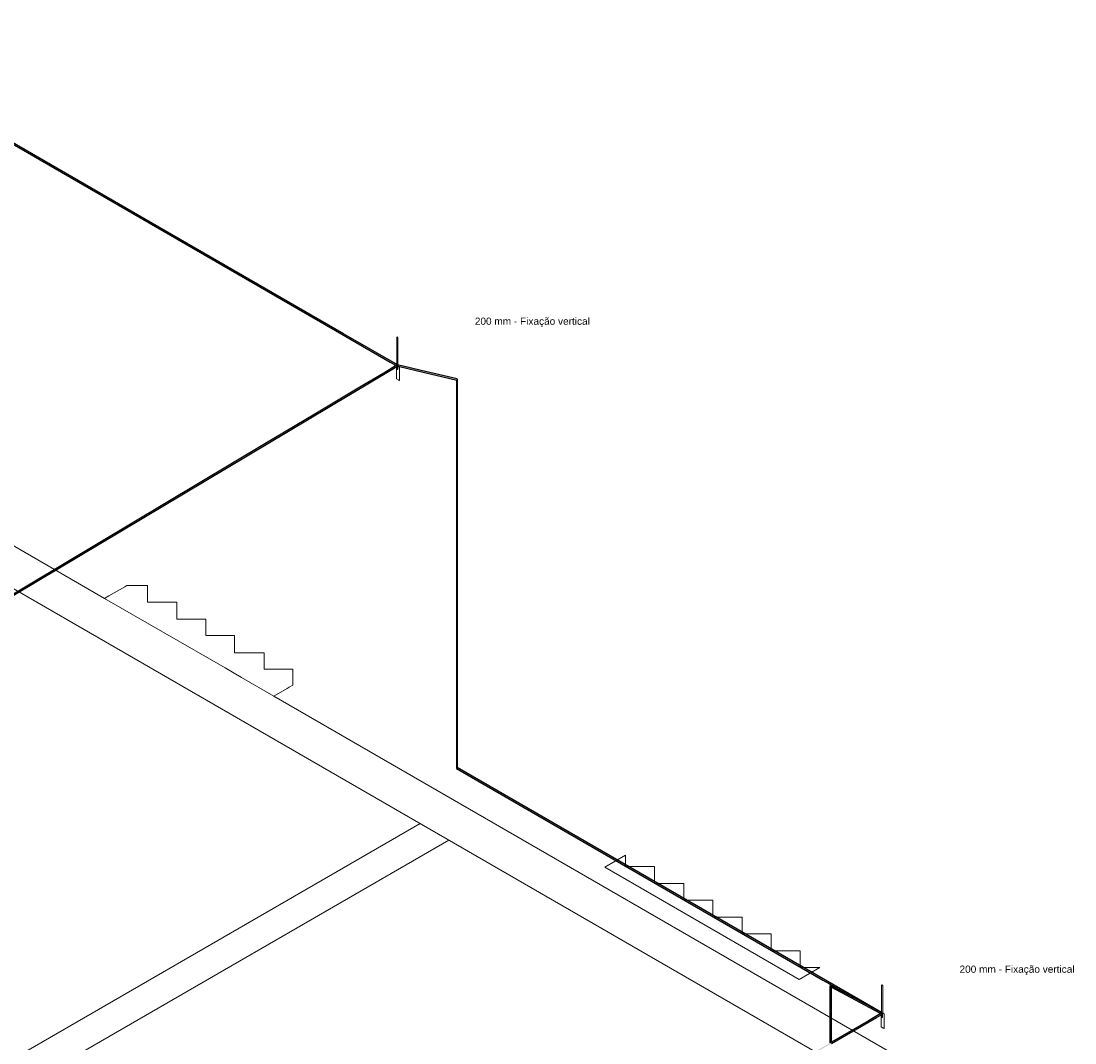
# Model space of a CAD drawing. Header units: millimetres. Extents: x 4477830 to 4478275, y -30323838 to -30323445.
# Tile 91 of 124: x 4478085 to 4478115, y -30323492 to -30323464. Entities that reach past the tile are written whole.
import ezdxf

# ---------------------------------------------------------------- set-up
doc = ezdxf.new("R2010")
doc.units = ezdxf.units.MM
doc.linetypes.add('NULL', pattern=[0])
for name, color, linetype, lineweight in [('IFC-Elemento construtivo genérico-Contorno', 253, 'Continuous', 5), ('Nível 1', 7, 'Continuous', 0), ('PR-Captor', 9, 'Continuous', 18), ('PR-Condutos', 150, 'Continuous', 25), ('Textos', 7, 'Continuous', 9)]:
    doc.layers.add(name, color=color, linetype=linetype, lineweight=lineweight)
doc.styles.add('ARIAL', font='arial.ttf')

msp = doc.modelspace()

# ---------------------------------------------------------------- hatches: boundary and pattern name
at = {"layer": 'PR-Condutos', "linetype": 'Continuous', "true_color": 0x105689}
for points in [[(4478079.27, -30323463.918), (4478084.329, -30323466.839), (4478079.978, -30323464.327), (4478091.9, -30323471.21), (4478089.53, -30323469.841), (4478094.296, -30323472.592), (4478094.513, -30323472.717), (4478094.512, -30323472.712), (4478089.534, -30323469.839), (4478094.301, -30323472.591), (4478094.51, -30323472.705), (4478094.529, -30323472.691), (4478089.558, -30323469.821), (4478094.337, -30323472.58), (4478094.529, -30323472.69), (4478084.343, -30323466.809), (4478079.703, -30323464.131), (4478079.671, -30323464.115), (4478079.703, -30323464.134), (4478080.168, -30323464.403), (4478084.342, -30323466.81), (4478080.168, -30323464.403), (4478079.671, -30323464.116), (4478079.703, -30323464.131), (4478079.283, -30323463.888), (4478079.27, -30323463.898), (4478079.267, -30323463.915), (4478084.329, -30323466.838), (4478079.671, -30323464.148), (4478079.267, -30323463.915)], [(4478079.873, -30323464.229), (4478084.343, -30323466.809), (4478094.338, -30323472.58), (4478084.343, -30323466.809)], [(4478084.798, -30323467.109), (4478084.375, -30323466.865), (4478089.53, -30323469.842)], [(4478089.53, -30323469.841), (4478091.9, -30323471.21), (4478094.515, -30323472.72), (4478094.513, -30323472.717)], [(4478094.301, -30323472.59), (4478094.512, -30323472.712), (4478094.513, -30323472.706)], [(4478094.337, -30323472.58), (4478094.529, -30323472.691), (4478094.533, -30323472.692)], [(4478095.803, -30323473.463), (4478095.826, -30323473.443), (4478094.524, -30323472.691), (4478094.513, -30323472.706), (4478094.515, -30323472.72), (4478095.636, -30323473.367)], [(4478094.524, -30323472.691), (4478095.774, -30323473.413), (4478095.818, -30323473.438)], [(4478094.529, -30323472.691), (4478094.524, -30323472.691), (4478095.818, -30323473.438), (4478095.818, -30323473.435)], [(4478095.789, -30323473.418), (4478094.533, -30323472.692), (4478094.529, -30323472.691)], [(4478094.533, -30323472.692), (4478095.789, -30323473.418), (4478095.818, -30323473.434)], [(4478095.818, -30323473.454), (4478075.316, -30323485.691), (4478076.413, -30323485.036), (4478075.336, -30323485.68), (4478076.489, -30323484.992), (4478075.339, -30323485.683), (4478078.895, -30323483.56), (4478079.413, -30323483.251), (4478092.141, -30323475.654), (4478094.23, -30323474.407), (4478092.14, -30323475.655), (4478079.413, -30323483.251), (4478078.895, -30323483.56), (4478075.324, -30323485.692), (4478076.723, -30323484.857), (4478075.345, -30323485.686), (4478093.532, -30323474.83), (4478078.902, -30323483.563), (4478075.329, -30323485.695), (4478077.076, -30323484.653), (4478077.042, -30323484.673), (4478078.902, -30323483.563), (4478093.532, -30323474.831), (4478078.902, -30323483.563), (4478077.042, -30323484.673), (4478077.076, -30323484.653), (4478075.333, -30323485.701), (4478077.485, -30323484.417), (4478075.335, -30323485.707), (4478095.83, -30323473.481), (4478095.828, -30323473.46), (4478095.818, -30323473.455), (4478094.791, -30323474.068), (4478092.147, -30323475.646), (4478079.456, -30323483.221), (4478094.791, -30323474.068), (4478095.789, -30323473.473)], [(4478095.834, -30323473.479), (4478095.817, -30323473.488), (4478077.875, -30323484.192), (4478075.336, -30323485.713), (4478078.174, -30323484.02), (4478075.334, -30323485.717), (4478078.33, -30323483.929), (4478095.685, -30323473.571), (4478095.812, -30323473.495)], [(4478095.685, -30323473.571), (4478078.33, -30323483.929), (4478095.685, -30323473.571)], [(4478095.826, -30323473.471), (4478095.833, -30323473.471), (4478095.849, -30323473.456)], [(4478095.839, -30323473.479), (4478097.484, -30323473.864), (4478097.484, -30323473.859), (4478097.496, -30323473.844), (4478097.493, -30323473.834), (4478096.492, -30323473.6), (4478095.965, -30323473.477), (4478095.875, -30323473.458), (4478095.889, -30323473.466), (4478095.871, -30323473.462), (4478095.828, -30323473.458), (4478095.827, -30323473.465), (4478095.837, -30323473.473), (4478095.887, -30323473.485)], [(4478095.837, -30323473.48), (4478097.486, -30323473.866), (4478097.474, -30323473.861), (4478095.894, -30323473.491)], [(4478095.948, -30323473.473), (4478096.492, -30323473.6), (4478095.871, -30323473.455), (4478095.875, -30323473.458)], [(4478097.481, -30323484.658), (4478097.481, -30323473.858), (4478097.476, -30323473.855), (4478097.474, -30323484.652)], [(4478097.474, -30323484.652), (4478097.476, -30323473.864), (4478097.474, -30323473.863)], [(4478097.494, -30323484.659), (4478097.494, -30323473.859), (4478097.504, -30323473.854), (4478097.504, -30323484.654), (4478097.506, -30323473.851), (4478097.497, -30323473.842), (4478097.481, -30323473.858), (4478097.481, -30323484.658)], [(4478097.494, -30323473.859), (4478097.494, -30323484.659), (4478097.5, -30323473.857)], [(4478097.494, -30323484.659), (4478097.5, -30323484.657), (4478097.5, -30323473.857)], [(4478097.5, -30323473.857), (4478097.5, -30323484.657), (4478097.504, -30323473.854)], [(4478097.504, -30323484.654), (4478097.504, -30323473.854), (4478097.5, -30323484.622)], [(4478097.506, -30323484.641), (4478097.506, -30323473.851), (4478097.504, -30323484.617)], [(4478094.23, -30323474.407), (4478079.413, -30323483.251), (4478092.14, -30323475.655)], [(4478093.539, -30323474.815), (4478079.456, -30323483.221), (4478092.147, -30323475.646)], [(4478097.478, -30323484.657), (4478107.925, -30323490.688), (4478097.484, -30323484.659), (4478107.925, -30323490.688), (4478097.487, -30323484.659), (4478107.925, -30323490.688), (4478097.479, -30323484.651)], [(4478107.92, -30323490.689), (4478097.478, -30323484.657), (4478097.479, -30323484.662)], [(4478107.852, -30323490.651), (4478108.525, -30323491.039), (4478108.618, -30323491.088), (4478097.478, -30323484.657), (4478107.876, -30323490.664), (4478107.905, -30323490.681), (4478097.479, -30323484.662), (4478097.482, -30323484.664)], [(4478097.482, -30323484.645), (4478097.479, -30323484.651), (4478107.933, -30323490.686), (4478097.506, -30323484.664), (4478107.933, -30323490.685)], [(4478097.479, -30323484.651), (4478108.626, -30323491.093), (4478108.769, -30323491.169), (4478109.303, -30323491.469), (4478097.52, -30323484.667), (4478107.933, -30323490.685), (4478097.506, -30323484.664), (4478107.933, -30323490.686)], [(4478097.479, -30323484.662), (4478107.876, -30323490.664), (4478107.897, -30323490.676)], [(4478097.506, -30323484.651), (4478097.486, -30323484.639), (4478097.482, -30323484.645), (4478097.502, -30323484.656)], [(4478097.482, -30323484.645), (4478097.52, -30323484.667), (4478107.941, -30323490.683)], [(4478097.482, -30323484.664), (4478107.667, -30323490.545), (4478107.876, -30323490.665)], [(4478097.484, -30323484.659), (4478107.89, -30323490.667), (4478107.89, -30323490.667)], [(4478097.484, -30323484.659), (4478108.618, -30323491.088), (4478108.624, -30323491.092)], [(4478097.506, -30323484.645), (4478097.486, -30323484.639), (4478097.542, -30323484.671), (4478107.95, -30323490.681), (4478109.288, -30323491.453), (4478109.293, -30323491.451), (4478109.231, -30323491.414), (4478097.529, -30323484.658)], [(4478097.487, -30323484.659), (4478107.89, -30323490.667), (4478108.626, -30323491.093), (4478107.925, -30323490.688)], [(4478097.496, -30323484.635), (4478108.189, -30323490.812), (4478109.308, -30323491.455)], [(4478097.499, -30323484.637), (4478109.292, -30323491.446), (4478109.293, -30323491.446)], [(4478097.503, -30323484.657), (4478107.942, -30323490.683), (4478097.528, -30323484.668), (4478107.942, -30323490.683), (4478097.519, -30323484.658)], [(4478097.523, -30323484.651), (4478097.513, -30323484.649), (4478109.231, -30323491.414)], [(4478097.52, -30323484.667), (4478109.303, -30323491.469), (4478108.936, -30323491.258), (4478107.942, -30323490.683)], [(4478109.308, -30323491.455), (4478097.523, -30323484.651), (4478097.523, -30323484.651)], [(4478097.528, -30323484.668), (4478107.919, -30323490.67), (4478108.936, -30323491.258), (4478107.942, -30323490.683)], [(4478097.542, -30323484.671), (4478108.936, -30323491.258), (4478109.307, -30323491.464)], [(4478107.852, -30323490.651), (4478108.5, -30323491.025), (4478108.525, -30323491.039)], [(4478107.872, -30323490.711), (4478107.865, -30323490.707), (4478107.861, -30323490.716)], [(4478107.872, -30323490.71), (4478107.87, -30323490.716), (4478109.019, -30323491.325)], [(4478107.876, -30323490.704), (4478107.872, -30323490.71), (4478108.832, -30323491.217)], [(4478108.832, -30323491.217), (4478107.872, -30323490.71), (4478109.287, -30323491.469), (4478109.303, -30323491.47)], [(4478107.881, -30323490.701), (4478107.876, -30323490.704), (4478108.663, -30323491.12)], [(4478109.307, -30323491.465), (4478108.663, -30323491.12), (4478107.876, -30323490.704), (4478108.832, -30323491.217)], [(4478109.316, -30323491.46), (4478108.503, -30323491.027), (4478109.32, -30323491.461), (4478107.889, -30323490.701), (4478107.881, -30323490.701), (4478108.663, -30323491.12), (4478109.312, -30323491.461), (4478108.547, -30323491.053)], [(4478107.89, -30323490.667), (4478107.89, -30323490.667), (4478108.625, -30323491.092)], [(4478107.863, -30323492.329), (4478107.863, -30323492.292), (4478107.864, -30323490.721), (4478107.861, -30323490.716), (4478107.861, -30323492.293)], [(4478107.863, -30323492.292), (4478107.871, -30323492.287), (4478107.869, -30323490.727), (4478107.864, -30323490.721)], [(4478107.87, -30323490.716), (4478107.869, -30323490.722), (4478109.179, -30323491.418)], [(4478107.87, -30323490.727), (4478109.278, -30323491.475), (4478109.287, -30323491.47), (4478109.179, -30323491.418), (4478107.869, -30323490.722)], [(4478107.876, -30323492.322), (4478107.877, -30323490.733), (4478107.869, -30323490.724), (4478107.871, -30323492.287), (4478107.875, -30323492.285)], [(4478109.234, -30323491.445), (4478109.301, -30323491.476), (4478109.019, -30323491.325), (4478107.87, -30323490.716), (4478109.179, -30323491.418), (4478109.234, -30323491.445), (4478109.241, -30323491.445)], [(4478107.87, -30323490.727), (4478109.277, -30323491.475), (4478109.278, -30323491.475)], [(4478107.9, -30323490.742), (4478107.873, -30323490.729), (4478109.288, -30323491.481)], [(4478107.876, -30323492.284), (4478107.877, -30323492.284), (4478107.877, -30323490.755)], [(4478107.884, -30323492.28), (4478107.885, -30323492.279), (4478107.885, -30323490.74), (4478107.877, -30323490.726), (4478107.877, -30323492.284), (4478107.884, -30323492.28), (4478107.885, -30323490.787)], [(4478107.892, -30323491.36), (4478107.891, -30323492.275), (4478107.892, -30323492.275), (4478107.892, -30323490.746), (4478107.886, -30323490.736), (4478107.885, -30323490.788), (4478107.885, -30323492.279), (4478107.891, -30323492.275), (4478107.892, -30323491.36)], [(4478107.897, -30323491.36), (4478107.897, -30323492.272), (4478107.897, -30323492.272), (4478107.897, -30323490.751), (4478107.892, -30323490.739), (4478107.892, -30323492.275), (4478107.897, -30323492.272), (4478107.897, -30323491.36)], [(4478107.9, -30323492.271), (4478107.9, -30323490.753), (4478107.898, -30323490.742), (4478107.897, -30323490.838), (4478107.897, -30323492.272), (4478107.899, -30323492.271)], [(4478109.296, -30323491.448), (4478108.189, -30323490.812), (4478109.231, -30323491.414)], [(4478108.503, -30323491.027), (4478109.29, -30323491.446), (4478109.291, -30323491.446)], [(4478109.287, -30323491.448), (4478109.288, -30323491.445), (4478108.547, -30323491.053)], [(4478108.663, -30323491.12), (4478109.274, -30323491.447), (4478109.293, -30323491.451)], [(4478108.832, -30323491.217), (4478109.288, -30323491.462), (4478109.293, -30323491.458)], [(4478108.936, -30323491.258), (4478109.263, -30323491.446), (4478109.277, -30323491.447)], [(4478109.319, -30323491.461), (4478109.293, -30323491.474), (4478109.293, -30323491.469), (4478108.932, -30323491.677), (4478109.261, -30323491.485), (4478107.9, -30323492.271), (4478106.055, -30323493.336), (4478104.549, -30323494.207), (4478103.065, -30323495.064), (4478103.066, -30323495.064), (4478105.934, -30323493.408), (4478103.066, -30323495.064), (4478103.067, -30323495.064), (4478100.951, -30323496.288), (4478103.068, -30323495.065), (4478100.95, -30323496.288), (4478103.068, -30323495.065), (4478103.068, -30323495.065), (4478100.95, -30323496.288), (4478103.069, -30323495.065), (4478100.891, -30323496.323), (4478103.071, -30323495.065), (4478103.072, -30323495.065), (4478100.894, -30323496.323), (4478103.072, -30323495.066), (4478100.895, -30323496.323), (4478104.554, -30323494.21), (4478105.928, -30323493.417), (4478100.895, -30323496.323), (4478100.901, -30323496.323), (4478106.035, -30323493.357), (4478100.903, -30323496.323), (4478103.079, -30323495.067), (4478100.908, -30323496.323), (4478103.081, -30323495.068), (4478103.081, -30323495.068), (4478104.56, -30323494.213), (4478106.064, -30323493.345), (4478100.908, -30323496.323), (4478103.081, -30323495.068), (4478103.081, -30323495.068), (4478100.908, -30323496.323), (4478103.079, -30323495.067), (4478100.903, -30323496.323), (4478105.925, -30323493.421), (4478100.901, -30323496.323), (4478100.895, -30323496.323), (4478103.072, -30323495.066), (4478100.894, -30323496.323), (4478103.072, -30323495.065), (4478103.071, -30323495.065), (4478100.891, -30323496.323), (4478103.069, -30323495.065), (4478100.95, -30323496.288), (4478103.068, -30323495.065), (4478100.951, -30323496.288), (4478103.067, -30323495.064), (4478103.066, -30323495.064), (4478100.962, -30323496.279), (4478103.066, -30323495.064), (4478103.065, -30323495.064), (4478104.549, -30323494.207), (4478106.03, -30323493.35), (4478107.65, -30323492.415), (4478094.97, -30323499.736), (4478088.896, -30323503.242), (4478088.336, -30323503.569), (4478088.338, -30323503.573), (4478088.505, -30323503.471), (4478088.338, -30323503.573), (4478094.383, -30323500.085), (4478088.315, -30323503.594), (4478099.99, -30323496.857), (4478100.889, -30323496.338), (4478100.891, -30323496.338), (4478104.563, -30323494.215), (4478106.038, -30323493.362), (4478107.648, -30323492.432), (4478107.9, -30323492.286), (4478106.066, -30323493.347), (4478104.563, -30323494.215), (4478100.917, -30323496.323), (4478100.889, -30323496.338), (4478099.99, -30323496.857), (4478094.409, -30323500.077), (4478088.318, -30323503.6), (4478100.904, -30323496.337), (4478104.57, -30323494.219), (4478100.929, -30323496.322), (4478106.07, -30323493.351), (4478100.922, -30323496.322), (4478104.567, -30323494.217), (4478106.069, -30323493.35), (4478107.861, -30323492.316), (4478106.07, -30323493.351), (4478100.929, -30323496.322), (4478106.042, -30323493.368), (4478107.861, -30323492.317), (4478107.9, -30323492.294), (4478106.071, -30323493.351), (4478100.904, -30323496.337), (4478094.436, -30323500.07), (4478088.319, -30323503.606), (4478094.458, -30323500.063), (4478088.319, -30323503.611), (4478094.473, -30323500.059), (4478088.316, -30323503.614), (4478100.922, -30323496.337), (4478104.58, -30323494.225), (4478107.9, -30323492.308), (4478109.288, -30323491.505), (4478107.9, -30323492.306), (4478106.048, -30323493.377), (4478107.861, -30323492.329), (4478100.946, -30323496.322), (4478106.047, -30323493.376), (4478107.861, -30323492.328), (4478100.944, -30323496.322), (4478106.047, -30323493.375), (4478107.861, -30323492.328), (4478106.047, -30323493.376), (4478100.946, -30323496.322), (4478107.861, -30323492.329), (4478109.288, -30323491.505), (4478109.317, -30323491.483), (4478107.9, -30323492.301), (4478100.915, -30323496.337), (4478106.045, -30323493.372), (4478107.861, -30323492.323), (4478100.935, -30323496.322), (4478106.044, -30323493.372), (4478107.861, -30323492.323), (4478106.045, -30323493.372), (4478100.94, -30323496.322), (4478107.861, -30323492.324), (4478109.304, -30323491.49), (4478109.324, -30323491.472)], [(4478109.297, -30323491.501), (4478109.297, -30323491.5), (4478107.9, -30323492.308), (4478106.048, -30323493.377), (4478109.156, -30323491.583)], [(4478109.293, -30323491.466), (4478108.932, -30323491.677), (4478109.266, -30323491.485)], [(4478109.231, -30323491.414), (4478109.289, -30323491.447), (4478109.293, -30323491.448)], [(4478109.297, -30323491.5), (4478109.322, -30323491.485), (4478109.318, -30323491.485)], [(4478109.328, -30323491.477), (4478109.339, -30323491.47), (4478109.338, -30323491.464), (4478109.328, -30323491.47)], [(4478109.328, -30323491.482), (4478109.339, -30323491.475), (4478109.339, -30323491.47)]]:
    msp.add_hatch(color=146, dxfattribs=at).paths.add_polyline_path(points)

# ---------------------------------------------------------------- linework, layer by layer
at = {"layer": 'IFC-Elemento construtivo genérico-Contorno', "color": 8, "lineweight": 5}
for p, q in [((4478088.314, -30323479.576), (4478088.254, -30323479.611)), ((4478088.424, -30323479.576), (4478088.314, -30323479.576)), ((4478088.834, -30323479.576), (4478088.424, -30323479.576)), ((4478088.696, -30323479.576), (4478088.424, -30323479.576)), ((4478088.89, -30323479.576), (4478088.696, -30323479.576)), ((4478088.89, -30323479.576), (4478088.834, -30323479.576)), ((4478088.89, -30323479.576), (4478088.89, -30323479.666)), ((4478088.89, -30323479.576), (4478088.89, -30323479.68)), ((4478087.812, -30323479.866), (4478087.693, -30323479.935)), ((4478088.254, -30323479.611), (4478087.812, -30323479.866)), ((4478088.89, -30323479.666), (4478088.89, -30323479.711)), ((4478088.89, -30323479.711), (4478088.89, -30323480.044)), ((4478087.693, -30323479.935), (4478091.044, -30323481.87)), ((4478089.045, -30323480.044), (4478088.89, -30323480.044)), ((4478089.122, -30323480.044), (4478088.89, -30323480.044)), ((4478089.123, -30323480.044), (4478089.045, -30323480.044)), ((4478089.7, -30323480.044), (4478089.123, -30323480.044)), ((4478089.7, -30323480.044), (4478089.7, -30323480.133)), ((4478089.7, -30323480.044), (4478089.7, -30323480.148)), ((4478089.7, -30323480.133), (4478089.7, -30323480.178)), ((4478089.7, -30323480.178), (4478089.7, -30323480.511)), ((4478089.854, -30323480.511), (4478089.7, -30323480.511)), ((4478089.924, -30323480.511), (4478089.7, -30323480.511)), ((4478089.933, -30323480.511), (4478089.854, -30323480.511)), ((4478090.509, -30323480.511), (4478089.933, -30323480.511)), ((4478090.509, -30323480.511), (4478090.509, -30323480.599)), ((4478090.509, -30323480.511), (4478090.509, -30323480.628)), ((4478090.509, -30323480.599), (4478090.509, -30323480.644)), ((4478090.509, -30323480.644), (4478090.509, -30323480.97)), ((4478090.661, -30323480.97), (4478090.509, -30323480.97)), ((4478090.707, -30323480.97), (4478090.509, -30323480.97)), ((4478090.738, -30323480.97), (4478090.661, -30323480.97)), ((4478091.304, -30323480.97), (4478090.738, -30323480.97)), ((4478091.304, -30323480.97), (4478091.304, -30323481.061)), ((4478091.304, -30323480.97), (4478091.304, -30323481.286)), ((4478091.304, -30323481.061), (4478091.304, -30323481.107)), ((4478091.304, -30323481.107), (4478091.304, -30323481.446)), ((4478091.304, -30323481.286), (4478091.304, -30323481.446)), ((4478091.462, -30323481.446), (4478091.304, -30323481.446)), ((4478091.785, -30323481.446), (4478091.304, -30323481.446)), ((4478091.542, -30323481.446), (4478091.462, -30323481.446)), ((4478092.129, -30323481.446), (4478091.542, -30323481.446)), ((4478092.129, -30323481.446), (4478092.129, -30323481.534)), ((4478092.129, -30323481.446), (4478092.129, -30323481.568)), ((4478092.129, -30323481.534), (4478092.129, -30323481.578)), ((4478092.129, -30323481.578), (4478092.129, -30323481.905)), ((4478091.044, -30323481.87), (4478091.499, -30323482.132)), ((4478092.281, -30323481.905), (4478092.129, -30323481.905)), ((4478092.328, -30323481.905), (4478092.129, -30323481.905)), ((4478092.358, -30323481.905), (4478092.281, -30323481.905)), ((4478092.924, -30323481.905), (4478092.358, -30323481.905)), ((4478092.924, -30323481.905), (4478092.924, -30323481.99)), ((4478092.924, -30323481.905), (4478092.924, -30323482.2)), ((4478091.499, -30323482.132), (4478092.399, -30323482.652)), ((4478092.924, -30323481.99), (4478092.924, -30323482.033)), ((4478092.924, -30323482.033), (4478092.924, -30323482.348)), ((4478092.924, -30323482.2), (4478092.924, -30323482.348)), ((4478092.773, -30323482.436), (4478092.399, -30323482.652)), ((4478092.823, -30323482.406), (4478092.773, -30323482.436)), ((4478092.924, -30323482.348), (4478092.823, -30323482.406)), ((4478102.178, -30323487.075), (4478101.599, -30323487.41)), ((4478102.178, -30323487.075), (4478102.178, -30323487.391)), ((4478101.599, -30323487.41), (4478107.003, -30323490.53)), ((4478102.987, -30323487.391), (4478102.178, -30323487.391)), ((4478102.987, -30323487.391), (4478102.987, -30323487.858)), ((4478102.987, -30323487.391), (4478102.987, -30323487.537)), ((4478102.987, -30323487.537), (4478102.987, -30323487.858)), ((4478103.797, -30323487.858), (4478102.987, -30323487.858)), ((4478103.797, -30323487.858), (4478103.797, -30323488.326)), ((4478103.797, -30323487.858), (4478103.797, -30323488.005)), ((4478103.797, -30323488.005), (4478103.797, -30323488.326)), ((4478104.607, -30323488.326), (4478103.797, -30323488.326)), ((4478104.607, -30323488.326), (4478104.607, -30323488.793)), ((4478104.607, -30323488.326), (4478104.607, -30323488.472)), ((4478104.607, -30323488.472), (4478104.607, -30323488.793)), ((4478105.416, -30323488.793), (4478104.607, -30323488.793)), ((4478105.416, -30323488.793), (4478105.416, -30323489.261)), ((4478105.416, -30323488.793), (4478105.416, -30323488.94)), ((4478105.416, -30323488.94), (4478105.416, -30323489.261)), ((4478106.226, -30323489.261), (4478105.416, -30323489.261)), ((4478106.226, -30323489.261), (4478106.226, -30323489.728)), ((4478106.226, -30323489.261), (4478106.226, -30323489.407)), ((4478106.226, -30323489.407), (4478106.226, -30323489.728)), ((4478107.036, -30323489.728), (4478106.226, -30323489.728)), ((4478107.036, -30323489.728), (4478107.036, -30323490.195)), ((4478107.036, -30323489.728), (4478107.036, -30323489.875)), ((4478107.036, -30323489.875), (4478107.036, -30323490.195)), ((4478107.582, -30323490.195), (4478107.003, -30323490.53)), ((4478107.582, -30323490.195), (4478107.036, -30323490.195))]:
    msp.add_line(p, q, dxfattribs=at)
at = {"layer": 'Nível 1', "color": 8, "lineweight": 5}
for p, q in [((4478081.919, -30323477.794), (4478109.809, -30323493.897)), ((4478087.693, -30323479.935), (4478083.649, -30323477.6)), ((4478092.399, -30323482.652), (4478111.25, -30323493.536)), ((4478076.067, -30323497.977), (4478096.472, -30323486.197)), ((4478076.84, -30323498.451), (4478097.269, -30323486.657))]:
    msp.add_line(p, q, dxfattribs=at)
at = {"layer": 'PR-Captor', "color": 251}
for p, q in [((4478095.835, -30323472.663), (4478095.818, -30323472.683)), ((4478095.818, -30323472.683), (4478095.818, -30323472.703)), ((4478095.818, -30323472.703), (4478095.818, -30323473.288)), ((4478095.852, -30323472.683), (4478095.835, -30323472.663)), ((4478095.852, -30323472.703), (4478095.852, -30323472.683)), ((4478095.852, -30323473.142), (4478095.852, -30323472.703)), ((4478095.818, -30323473.288), (4478095.818, -30323473.388)), ((4478095.818, -30323473.388), (4478095.818, -30323473.411)), ((4478095.818, -30323473.411), (4478095.818, -30323473.428)), ((4478095.852, -30323473.304), (4478095.852, -30323473.142)), ((4478095.852, -30323473.349), (4478095.852, -30323473.304)), ((4478095.852, -30323473.393), (4478095.852, -30323473.349)), ((4478095.852, -30323473.415), (4478095.852, -30323473.393)), ((4478095.852, -30323473.433), (4478095.852, -30323473.415)), ((4478095.812, -30323473.483), (4478095.812, -30323473.502)), ((4478095.812, -30323473.502), (4478095.812, -30323473.531)), ((4478095.812, -30323473.531), (4478095.812, -30323473.571)), ((4478095.812, -30323473.571), (4478095.812, -30323473.647)), ((4478095.812, -30323473.647), (4478095.812, -30323473.836)), ((4478095.818, -30323473.428), (4478095.818, -30323473.434)), ((4478095.818, -30323473.434), (4478095.818, -30323473.445)), ((4478095.818, -30323473.445), (4478095.818, -30323473.454)), ((4478095.818, -30323473.454), (4478095.818, -30323473.473)), ((4478095.821, -30323473.474), (4478095.821, -30323473.49)), ((4478095.821, -30323473.49), (4478095.821, -30323473.571)), ((4478095.821, -30323473.571), (4478095.828, -30323473.571)), ((4478095.828, -30323473.571), (4478095.849, -30323473.571)), ((4478095.849, -30323473.49), (4478095.849, -30323473.483)), ((4478095.849, -30323473.507), (4478095.849, -30323473.49)), ((4478095.849, -30323473.508), (4478095.849, -30323473.507)), ((4478095.849, -30323473.571), (4478095.849, -30323473.508)), ((4478095.852, -30323473.436), (4478095.852, -30323473.433)), ((4478095.852, -30323473.445), (4478095.852, -30323473.436)), ((4478095.852, -30323473.45), (4478095.852, -30323473.445)), ((4478095.852, -30323473.454), (4478095.852, -30323473.45)), ((4478095.852, -30323473.471), (4478095.852, -30323473.454)), ((4478095.863, -30323473.451), (4478095.862, -30323473.45)), ((4478095.866, -30323473.453), (4478095.863, -30323473.451)), ((4478095.863, -30323473.451), (4478095.863, -30323473.451)), ((4478095.868, -30323473.454), (4478095.866, -30323473.453)), ((4478095.894, -30323473.573), (4478095.894, -30323473.493)), ((4478095.894, -30323473.869), (4478095.894, -30323473.573)), ((4478095.812, -30323473.836), (4478095.877, -30323473.873)), ((4478095.877, -30323473.873), (4478095.882, -30323473.876)), ((4478095.882, -30323473.876), (4478095.894, -30323473.869)), ((4478109.31, -30323490.675), (4478109.293, -30323490.695)), ((4478109.293, -30323490.695), (4478109.293, -30323490.715)), ((4478109.328, -30323490.695), (4478109.31, -30323490.675)), ((4478109.328, -30323490.715), (4478109.328, -30323490.695)), ((4478109.293, -30323490.715), (4478109.293, -30323491.223)), ((4478109.328, -30323491.236), (4478109.328, -30323490.715)), ((4478109.293, -30323491.223), (4478109.293, -30323491.381)), ((4478109.328, -30323491.422), (4478109.328, -30323491.236)), ((4478109.288, -30323491.507), (4478109.288, -30323491.548)), ((4478109.288, -30323491.548), (4478109.288, -30323491.583)), ((4478109.288, -30323491.583), (4478109.288, -30323491.848)), ((4478109.293, -30323491.445), (4478109.292, -30323491.445)), ((4478109.293, -30323491.381), (4478109.293, -30323491.413)), ((4478109.293, -30323491.413), (4478109.293, -30323491.432)), ((4478109.293, -30323491.432), (4478109.293, -30323491.445)), ((4478109.293, -30323491.445), (4478109.293, -30323491.446)), ((4478109.293, -30323491.446), (4478109.293, -30323491.447)), ((4478109.293, -30323491.447), (4478109.293, -30323491.448)), ((4478109.293, -30323491.448), (4478109.293, -30323491.466)), ((4478109.294, -30323491.485), (4478109.295, -30323491.485)), ((4478109.295, -30323491.485), (4478109.324, -30323491.485)), ((4478109.297, -30323491.502), (4478109.297, -30323491.535)), ((4478109.297, -30323491.535), (4478109.297, -30323491.583)), ((4478109.297, -30323491.583), (4478109.324, -30323491.583)), ((4478109.324, -30323491.485), (4478109.326, -30323491.485)), ((4478109.324, -30323491.486), (4478109.324, -30323491.485)), ((4478109.324, -30323491.496), (4478109.324, -30323491.486)), ((4478109.324, -30323491.501), (4478109.324, -30323491.496)), ((4478109.324, -30323491.502), (4478109.324, -30323491.501)), ((4478109.324, -30323491.583), (4478109.324, -30323491.502)), ((4478109.326, -30323491.485), (4478109.328, -30323491.485)), ((4478109.328, -30323491.425), (4478109.328, -30323491.422)), ((4478109.328, -30323491.445), (4478109.328, -30323491.425)), ((4478109.328, -30323491.446), (4478109.328, -30323491.445)), ((4478109.328, -30323491.45), (4478109.328, -30323491.446)), ((4478109.328, -30323491.452), (4478109.328, -30323491.45)), ((4478109.328, -30323491.457), (4478109.328, -30323491.452)), ((4478109.328, -30323491.466), (4478109.328, -30323491.457)), ((4478109.328, -30323491.466), (4478109.328, -30323491.466)), ((4478109.328, -30323491.483), (4478109.328, -30323491.466)), ((4478109.328, -30323491.484), (4478109.328, -30323491.483)), ((4478109.328, -30323491.485), (4478109.328, -30323491.484)), ((4478109.337, -30323491.462), (4478109.337, -30323491.462)), ((4478109.34, -30323491.464), (4478109.337, -30323491.462)), ((4478109.34, -30323491.464), (4478109.34, -30323491.464)), ((4478109.369, -30323491.481), (4478109.34, -30323491.464)), ((4478109.369, -30323491.881), (4478109.369, -30323491.481)), ((4478109.288, -30323491.848), (4478109.357, -30323491.888)), ((4478109.357, -30323491.888), (4478109.369, -30323491.881))]:
    msp.add_line(p, q, dxfattribs=at)
at = {"layer": 'PR-Condutos'}
for p, q in [((4478084.329, -30323466.839), (4478089.53, -30323469.842)), ((4478089.559, -30323469.821), (4478084.343, -30323466.809)), ((4478089.53, -30323469.842), (4478094.295, -30323472.592)), ((4478094.338, -30323472.58), (4478089.559, -30323469.821)), ((4478094.295, -30323472.592), (4478094.515, -30323472.72)), ((4478094.529, -30323472.69), (4478094.338, -30323472.58)), ((4478094.513, -30323472.706), (4478094.512, -30323472.712)), ((4478094.512, -30323472.712), (4478094.513, -30323472.717)), ((4478094.515, -30323472.7), (4478094.513, -30323472.706)), ((4478094.513, -30323472.717), (4478094.515, -30323472.72)), ((4478094.52, -30323472.695), (4478094.515, -30323472.7)), ((4478094.515, -30323472.72), (4478095.636, -30323473.367)), ((4478094.524, -30323472.691), (4478094.52, -30323472.695)), ((4478094.529, -30323472.691), (4478094.524, -30323472.691)), ((4478094.533, -30323472.692), (4478094.529, -30323472.69)), ((4478094.533, -30323472.692), (4478094.529, -30323472.691)), ((4478095.79, -30323473.418), (4478094.533, -30323472.692)), ((4478095.636, -30323473.367), (4478095.786, -30323473.453)), ((4478095.818, -30323473.434), (4478095.79, -30323473.418)), ((4478078.33, -30323483.929), (4478095.685, -30323473.571)), ((4478095.455, -30323473.671), (4478094.791, -30323474.067)), ((4478095.786, -30323473.473), (4478095.455, -30323473.671)), ((4478095.685, -30323473.571), (4478095.816, -30323473.493)), ((4478095.786, -30323473.453), (4478095.803, -30323473.463)), ((4478095.803, -30323473.463), (4478095.786, -30323473.473)), ((4478095.812, -30323473.457), (4478095.803, -30323473.463)), ((4478095.818, -30323473.454), (4478095.812, -30323473.457)), ((4478095.816, -30323473.493), (4478095.821, -30323473.489)), ((4478095.821, -30323473.489), (4478095.825, -30323473.487)), ((4478095.825, -30323473.487), (4478095.828, -30323473.485)), ((4478095.828, -30323473.458), (4478095.827, -30323473.465)), ((4478095.828, -30323473.485), (4478095.832, -30323473.483)), ((4478095.832, -30323473.483), (4478095.837, -30323473.48)), ((4478095.837, -30323473.48), (4478095.849, -30323473.483)), ((4478095.849, -30323473.483), (4478095.856, -30323473.485)), ((4478095.857, -30323473.443), (4478095.852, -30323473.439)), ((4478095.863, -30323473.453), (4478095.852, -30323473.45)), ((4478095.856, -30323473.485), (4478095.867, -30323473.487)), ((4478095.861, -30323473.448), (4478095.857, -30323473.443)), ((4478095.862, -30323473.45), (4478095.861, -30323473.448)), ((4478095.863, -30323473.453), (4478095.862, -30323473.45)), ((4478095.864, -30323473.453), (4478095.863, -30323473.453)), ((4478095.868, -30323473.454), (4478095.864, -30323473.453)), ((4478095.867, -30323473.487), (4478095.878, -30323473.49)), ((4478095.871, -30323473.455), (4478095.868, -30323473.454)), ((4478095.949, -30323473.473), (4478095.871, -30323473.455)), ((4478095.878, -30323473.49), (4478095.894, -30323473.493)), ((4478095.894, -30323473.493), (4478096.357, -30323473.602)), ((4478095.963, -30323473.476), (4478095.949, -30323473.473)), ((4478096.492, -30323473.6), (4478095.963, -30323473.476)), ((4478096.357, -30323473.602), (4478097.486, -30323473.866)), ((4478097.493, -30323473.834), (4478096.492, -30323473.6)), ((4478097.474, -30323473.863), (4478097.474, -30323475.873)), ((4478097.495, -30323473.835), (4478097.493, -30323473.834)), ((4478097.496, -30323473.838), (4478097.495, -30323473.835)), ((4478097.496, -30323473.839), (4478097.496, -30323473.838)), ((4478097.496, -30323473.841), (4478097.496, -30323473.839)), ((4478097.497, -30323473.842), (4478097.496, -30323473.841)), ((4478097.496, -30323473.844), (4478097.496, -30323473.841)), ((4478097.501, -30323473.843), (4478097.497, -30323473.842)), ((4478097.505, -30323473.847), (4478097.501, -30323473.843)), ((4478097.506, -30323473.851), (4478097.505, -30323473.847)), ((4478097.506, -30323484.615), (4478097.506, -30323473.851)), ((4478094.791, -30323474.067), (4478093.54, -30323474.814)), ((4478093.54, -30323474.814), (4478092.149, -30323475.644)), ((4478092.149, -30323475.644), (4478079.469, -30323483.212)), ((4478097.474, -30323475.873), (4478097.474, -30323484.652)), ((4478097.474, -30323484.652), (4478097.476, -30323484.655)), ((4478097.476, -30323484.655), (4478097.477, -30323484.656)), ((4478097.477, -30323484.656), (4478097.478, -30323484.656)), ((4478097.478, -30323484.656), (4478097.481, -30323484.658)), ((4478097.478, -30323484.656), (4478097.478, -30323484.657)), ((4478097.478, -30323484.657), (4478097.479, -30323484.662)), ((4478097.482, -30323484.645), (4478097.479, -30323484.651)), ((4478097.479, -30323484.662), (4478097.482, -30323484.664)), ((4478097.481, -30323484.658), (4478097.487, -30323484.659)), ((4478097.486, -30323484.639), (4478097.482, -30323484.645)), ((4478097.482, -30323484.664), (4478107.667, -30323490.545)), ((4478097.487, -30323484.659), (4478097.494, -30323484.659)), ((4478097.494, -30323484.659), (4478097.5, -30323484.657)), ((4478109.292, -30323491.445), (4478097.499, -30323484.637)), ((4478097.506, -30323484.625), (4478097.506, -30323484.615)), ((4478097.506, -30323484.633), (4478097.506, -30323484.625)), ((4478097.506, -30323484.64), (4478097.506, -30323484.633)), ((4478097.506, -30323484.641), (4478097.506, -30323484.64)), ((4478107.667, -30323490.545), (4478107.852, -30323490.651)), ((4478107.852, -30323490.651), (4478108.024, -30323490.751)), ((4478107.865, -30323490.707), (4478107.861, -30323490.711)), ((4478107.871, -30323490.704), (4478107.865, -30323490.707)), ((4478107.872, -30323490.71), (4478107.87, -30323490.716)), ((4478107.875, -30323490.704), (4478107.871, -30323490.704)), ((4478107.876, -30323490.704), (4478107.872, -30323490.71)), ((4478107.877, -30323490.703), (4478107.875, -30323490.704)), ((4478107.877, -30323490.703), (4478107.876, -30323490.704)), ((4478107.881, -30323490.701), (4478107.877, -30323490.703)), ((4478107.877, -30323490.703), (4478107.877, -30323490.703)), ((4478107.885, -30323490.699), (4478107.881, -30323490.701)), ((4478107.889, -30323490.701), (4478107.885, -30323490.699)), ((4478108.498, -30323491.024), (4478107.889, -30323490.701)), ((4478107.861, -30323490.711), (4478107.861, -30323490.716)), ((4478107.861, -30323490.716), (4478107.861, -30323491.358)), ((4478107.87, -30323490.716), (4478107.869, -30323490.722)), ((4478107.869, -30323490.722), (4478107.87, -30323490.727)), ((4478107.87, -30323490.727), (4478107.873, -30323490.729)), ((4478107.873, -30323490.729), (4478107.9, -30323490.743)), ((4478107.9, -30323490.743), (4478109.217, -30323491.443)), ((4478107.9, -30323490.753), (4478107.9, -30323490.743)), ((4478107.9, -30323490.847), (4478107.9, -30323490.753)), ((4478107.9, -30323491.36), (4478107.9, -30323490.847)), ((4478108.024, -30323490.751), (4478108.498, -30323491.024)), ((4478109.32, -30323491.461), (4478108.498, -30323491.024)), ((4478107.861, -30323491.358), (4478107.861, -30323492.293)), ((4478107.9, -30323492.271), (4478107.9, -30323491.36)), ((4478107.9, -30323492.308), (4478109.156, -30323491.583)), ((4478109.261, -30323491.485), (4478108.93, -30323491.676)), ((4478109.156, -30323491.583), (4478109.288, -30323491.507)), ((4478109.217, -30323491.443), (4478109.277, -30323491.475)), ((4478109.277, -30323491.475), (4478109.261, -30323491.485)), ((4478109.288, -30323491.469), (4478109.277, -30323491.475)), ((4478109.293, -30323491.466), (4478109.288, -30323491.469)), ((4478109.288, -30323491.507), (4478109.297, -30323491.502)), ((4478109.293, -30323491.446), (4478109.292, -30323491.445)), ((4478109.324, -30323491.486), (4478109.326, -30323491.485)), ((4478109.326, -30323491.485), (4478109.328, -30323491.484)), ((4478109.33, -30323491.453), (4478109.328, -30323491.452)), ((4478109.328, -30323491.484), (4478109.329, -30323491.483)), ((4478109.335, -30323491.458), (4478109.33, -30323491.453)), ((4478109.337, -30323491.462), (4478109.335, -30323491.458)), ((4478109.338, -30323491.464), (4478109.337, -30323491.462)), ((4478109.339, -30323491.47), (4478109.338, -30323491.464)), ((4478109.339, -30323491.475), (4478109.339, -30323491.47)), ((4478108.93, -30323491.676), (4478108.205, -30323492.094)), ((4478108.205, -30323492.094), (4478107.9, -30323492.271)), ((4478107.9, -30323492.271), (4478107.861, -30323492.293))]:
    msp.add_line(p, q, dxfattribs=at)

# ---------------------------------------------------------------- texts
at = {"layer": 'Textos', "linetype": 'NULL', "char_height": 0.2, "width": 6.39634, "attachment_point": 7, "line_spacing_factor": 0.6, "style": 'ARIAL'}
for insert in [(4478097.988, -30323472.392), (4478111.463, -30323490.404)]:
    msp.add_mtext('200 mm - Fixação vertical', dxfattribs=dict(at, insert=insert))

doc.saveas('drawing.dxf')
